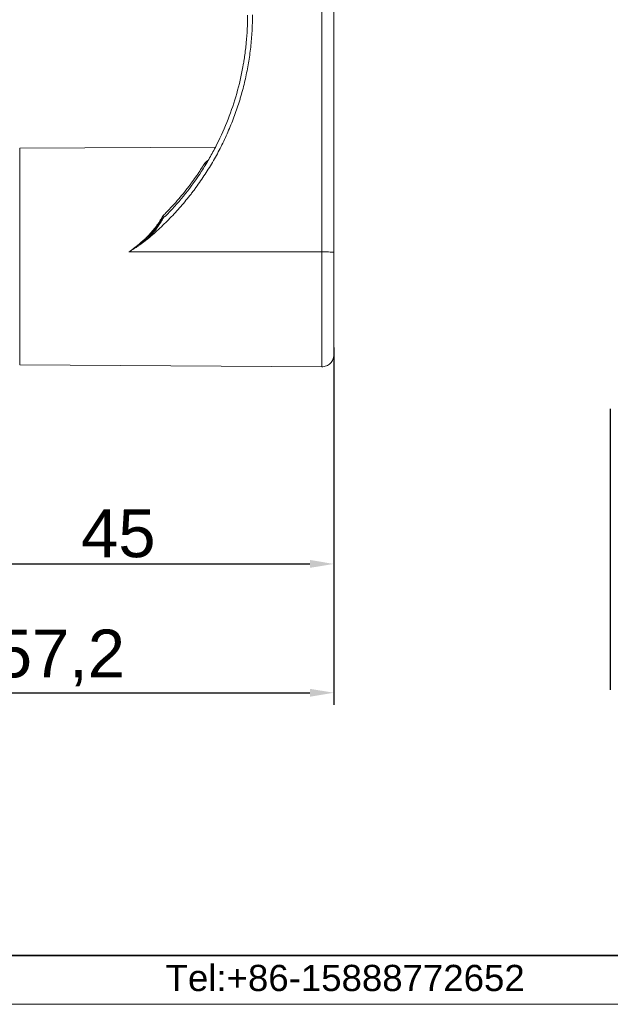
# Model space of a CAD drawing. Header units: millimetres. Extents: x 1684 to 2229, y 1543 to 1917.
# Tile 11 of 16: x 2004 to 2066, y 1543 to 1646. Entities that reach past the tile are written whole.
import ezdxf

# ---------------------------------------------------------------- set-up
doc = ezdxf.new("R2010")
doc.units = ezdxf.units.MM
doc.layers.add('1', color=7, linetype='Continuous', true_color=0xffffff)
doc.layers.add('粗实线层', color=7, linetype='Continuous', lineweight=35)
doc.layers.add('细实线层', color=3, linetype='Continuous', lineweight=18)
doc.styles.get("Standard").update_dxf_attribs({"font": 'arial.ttf'})
doc.styles.add('TEXTSTYLE_3', font='arial.ttf')
doc.dimstyles.new('ISO-25', dxfattribs={"dimtxt": 5, "dimasz": 2.5, "dimexe": 1.25, "dimexo": 0.625, "dimtad": 1, "dimtxsty": 'Standard', "dimcen": 2.5, "dimadec": 0, "dimazin": 0, "dimtfac": 1, "dimtmove": 0, "dimatfit": 3, "dimfxl": 1, "dimarcsym": 0})

# ---------------------------------------------------------------- blocks, each defined once
blk = doc.blocks.new('*D83')
at = {"layer": 'Defpoints', "color": 0, "transparency": 16777216}
for p in [(2036.84, 1611.92), (1991.84, 1603.28), (2036.84, 1588.68)]:
    blk.add_point(p, dxfattribs=at)
at = {"layer": '细实线层', "color": 0, "lineweight": -2, "transparency": 16777216}
for p, q in [((2036.84, 1611.3), (2036.84, 1587.43)), ((1991.84, 1602.66), (1991.84, 1587.43)), ((1994.34, 1588.68), (2034.34, 1588.68))]:
    blk.add_line(p, q, dxfattribs=at)
at = {"layer": '细实线层', "color": 0, "transparency": 16777216}
for points in [[(1994.34, 1589.1), (1994.34, 1588.27), (1991.84, 1588.68)], [(2034.34, 1589.1), (2034.34, 1588.27), (2036.84, 1588.68)]]:
    blk.add_solid(points, dxfattribs=at)
at = {"layer": '细实线层', "color": 0, "transparency": 16777216, "insert": (2014.34, 1591.85), "char_height": 5, "attachment_point": 5}
blk.add_mtext('45', dxfattribs=at)
blk = doc.blocks.new('*D86')
at = {"layer": 'Defpoints', "color": 0, "transparency": 16777216}
for p in [(2036.84, 1610.92), (1979.64, 1596.28), (2036.84, 1575.23)]:
    blk.add_point(p, dxfattribs=at)
at = {"layer": '细实线层', "color": 0, "lineweight": -2, "transparency": 16777216}
for p, q in [((2036.84, 1610.29), (2036.84, 1573.98)), ((1979.64, 1595.65), (1979.64, 1573.98)), ((1982.14, 1575.23), (2034.34, 1575.23))]:
    blk.add_line(p, q, dxfattribs=at)
at = {"layer": '细实线层', "color": 0, "transparency": 16777216}
for points in [[(1982.14, 1575.64), (1982.14, 1574.81), (1979.64, 1575.23)], [(2034.34, 1575.64), (2034.34, 1574.81), (2036.84, 1575.23)]]:
    blk.add_solid(points, dxfattribs=at)
at = {"layer": '细实线层', "color": 0, "transparency": 16777216, "insert": (2008.24, 1578.86), "char_height": 5, "attachment_point": 5}
blk.add_mtext('57,2', dxfattribs=at)

msp = doc.modelspace()

# ---------------------------------------------------------------- linework, layer by layer
at = {"color": 0, "linetype": 'Continuous'}
msp.add_line((2065.72, 1604.888), (2065.72, 1575.53), dxfattribs=at)
at = {"layer": '1', "color": 7, "linetype": 'Continuous', "lineweight": 13}
for p, q in [((2035.583, 1729.827), (2035.583, 1621.271)), ((2036.841, 1621.218), (2036.841, 1729.776)), ((2004.039, 1620.776), (2004.039, 1632.092)), ((2004.039, 1609.459), (2004.039, 1620.776)), ((2015.44, 1621.268), (2035.583, 1621.271)), ((2035.583, 1609.266), (2035.583, 1621.271)), ((2036.841, 1610.515), (2036.841, 1621.218))]:
    msp.add_line(p, q, dxfattribs=at)
at = {"layer": '1', "color": 7, "linetype": 'Continuous', "lineweight": 18}
for p, q in [((2036.841, 1621.217), (2036.841, 1729.776)), ((2024.468, 1632.217), (2004.039, 1632.092)), ((2004.039, 1609.459), (2035.583, 1609.266))]:
    msp.add_line(p, q, dxfattribs=at)
at = {"layer": '1', "color": 7, "linetype": 'Continuous', "lineweight": 13}
msp.add_ellipse((2035.591, 1621.217), major_axis=(-1.25, 0), ratio=0.0430803, start_param=3.1415927, end_param=4.7184976, dxfattribs=at)
at = {"layer": '1', "color": 7, "linetype": 'Continuous', "lineweight": 18}
for points, knots in [([(2028.349, 1646.011), (2028.349, 1645.447), (2028.318, 1644.324), (2028.178, 1642.654), (2027.948, 1640.997), (2027.626, 1639.353), (2027.351, 1638.267), (2027.16, 1637.59), (2027.12, 1637.455), (2027.04, 1637.185), (2026.999, 1637.05), (2026.873, 1636.647), (2026.785, 1636.38), (2026.511, 1635.585), (2026.119, 1634.538), (2025.447, 1633.009), (2024.694, 1631.521), (2023.86, 1630.073), (2023.248, 1629.136), (2022.769, 1628.444), (2022.606, 1628.214), (2022.355, 1627.874), (2022.271, 1627.761), (2022.102, 1627.536), (2021.674, 1626.978), (2020.873, 1626.005), (2019.74, 1624.773), (2018.543, 1623.607), (2017.702, 1622.872), (2017.27, 1622.516)], [0, 0, 0, 0, 0.0625, 0.125, 0.1875, 0.25, 0.3125, 0.3125, 0.328125, 0.328125, 0.34375, 0.34375, 0.375, 0.375, 0.4375, 0.5, 0.5625, 0.625, 0.6875, 0.6875, 0.71875, 0.71875, 0.734375, 0.734375, 0.75, 0.8125, 0.875, 0.9375, 1, 1, 1, 1]), ([(2019.483, 1625.214), (2020.148, 1625.907), (2020.775, 1626.627), (2021.958, 1628.122), (2022.514, 1628.897), (2023.292, 1630.1), (2023.542, 1630.509), (2023.904, 1631.131), (2024.022, 1631.341), (2024.254, 1631.763), (2024.367, 1631.975), (2024.919, 1633.04), (2025.317, 1633.908), (2026.027, 1635.672), (2026.339, 1636.568), (2026.878, 1638.391), (2027.105, 1639.318), (2027.334, 1640.494), (2027.377, 1640.731), (2027.437, 1641.086), (2027.457, 1641.205), (2027.494, 1641.443), (2027.584, 1642.038), (2027.656, 1642.634), (2027.794, 1644.067), (2027.841, 1645.026), (2027.841, 1645.989)], [0, 0, 0, 0, 0.125, 0.125, 0.25, 0.25, 0.3125, 0.3125, 0.34375, 0.34375, 0.375, 0.375, 0.5, 0.5, 0.625, 0.625, 0.75, 0.75, 0.78125, 0.78125, 0.796875, 0.796875, 0.8125, 0.875, 0.875, 1, 1, 1, 1]), ([(2018.951, 1624.985), (2018.957, 1624.982), (2018.963, 1624.978), (2018.975, 1624.971), (2018.981, 1624.967), (2018.999, 1624.957), (2019.011, 1624.951), (2019.046, 1624.934), (2019.067, 1624.925), (2019.088, 1624.918)], [0, 0, 0, 0, 0.125, 0.125, 0.25, 0.25, 0.5, 0.5, 1, 1, 1, 1]), ([(2019.483, 1625.214), (2019.453, 1625.183), (2019.423, 1625.153), (2019.361, 1625.093), (2019.33, 1625.064), (2019.281, 1625.022), (2019.264, 1625.009), (2019.231, 1624.983), (2019.213, 1624.97), (2019.187, 1624.952), (2019.178, 1624.947), (2019.16, 1624.936), (2019.151, 1624.931), (2019.137, 1624.925), (2019.132, 1624.923), (2019.123, 1624.92), (2019.118, 1624.919), (2019.109, 1624.917), (2019.105, 1624.916), (2019.096, 1624.916), (2019.092, 1624.917), (2019.088, 1624.918)], [0, 0, 0, 0, 0.25, 0.25, 0.5, 0.5, 0.625, 0.625, 0.75, 0.75, 0.8125, 0.8125, 0.875, 0.875, 0.90625, 0.90625, 0.9375, 0.9375, 0.96875, 0.96875, 1, 1, 1, 1])]:
    msp.add_open_spline(points, degree=3, knots=knots, dxfattribs=at)
at = {"layer": '1', "color": 7, "linetype": 'Continuous', "lineweight": 13}
for points, knots in [([(2018.951, 1624.985), (2019.073, 1625.105), (2019.193, 1625.226), (2019.371, 1625.407), (2019.43, 1625.468), (2019.547, 1625.59), (2019.837, 1625.893), (2020.115, 1626.197), (2020.544, 1626.681), (2020.751, 1626.923), (2021.15, 1627.405), (2021.342, 1627.644), (2021.572, 1627.941), (2021.618, 1628), (2021.685, 1628.089), (2021.708, 1628.118), (2021.753, 1628.177), (2021.863, 1628.324), (2021.97, 1628.468), (2022.219, 1628.809), (2022.375, 1629.031), (2022.669, 1629.459), (2022.807, 1629.666), (2023.066, 1630.063), (2023.186, 1630.254), (2023.298, 1630.435)], [0, 0, 0, 0, 0.0625, 0.0625, 0.09375, 0.09375, 0.125, 0.25, 0.25, 0.375, 0.375, 0.5, 0.5, 0.53125, 0.53125, 0.546875, 0.546875, 0.5625, 0.625, 0.625, 0.75, 0.75, 0.875, 0.875, 1, 1, 1, 1]), ([(2023.298, 1630.435), (2023.325, 1630.48), (2023.357, 1630.522), (2023.428, 1630.603), (2023.467, 1630.642), (2023.553, 1630.717), (2023.6, 1630.752), (2023.668, 1630.799), (2023.687, 1630.812), (2023.706, 1630.824)], [0, 0, 0, 0, 0.2967909, 0.2967909, 0.5935819, 0.5935819, 0.8903728, 0.8903728, 1, 1, 1, 1]), ([(2023.298, 1630.435), (2023.324, 1630.431), (2023.351, 1630.43), (2023.402, 1630.434), (2023.426, 1630.44), (2023.471, 1630.457), (2023.492, 1630.469), (2023.527, 1630.498), (2023.542, 1630.515), (2023.553, 1630.534)], [0, 0, 0, 0, 0.25, 0.25, 0.5, 0.5, 0.75, 0.75, 1, 1, 1, 1]), ([(2015.44, 1621.268), (2015.62, 1621.392), (2015.798, 1621.52), (2016.059, 1621.718), (2016.146, 1621.785), (2016.317, 1621.92), (2016.402, 1621.989), (2016.654, 1622.198), (2016.818, 1622.341), (2017.058, 1622.562), (2017.137, 1622.637), (2017.293, 1622.788), (2017.37, 1622.865), (2017.596, 1623.098), (2017.742, 1623.256), (2018.021, 1623.581), (2018.154, 1623.747), (2018.407, 1624.088), (2018.527, 1624.262), (2018.696, 1624.53), (2018.75, 1624.62), (2018.854, 1624.802), (2018.903, 1624.893), (2018.951, 1624.985)], [0, 0, 0, 0, 0.125, 0.125, 0.1875, 0.1875, 0.25, 0.25, 0.375, 0.375, 0.4375, 0.4375, 0.5, 0.5, 0.625, 0.625, 0.75, 0.75, 0.875, 0.875, 0.9375, 0.9375, 1, 1, 1, 1]), ([(2016.581, 1621.992), (2016.801, 1622.178), (2017.014, 1622.371), (2017.608, 1622.946), (2017.967, 1623.345), (2018.575, 1624.151), (2018.823, 1624.541), (2019.027, 1624.943)], [0, 0, 0, 0, 0.2191476, 0.2191476, 0.6333996, 0.6333996, 1, 1, 1, 1]), ([(2019.088, 1624.918), (2019.033, 1624.808), (2018.974, 1624.7), (2018.882, 1624.538), (2018.85, 1624.484), (2018.786, 1624.378), (2018.753, 1624.325), (2018.585, 1624.061), (2018.44, 1623.856), (2018.134, 1623.456), (2017.972, 1623.262), (2017.718, 1622.977), (2017.631, 1622.883), (2017.498, 1622.744), (2017.453, 1622.698), (2017.362, 1622.606), (2017.316, 1622.561), (2017.27, 1622.516)], [0, 0, 0, 0, 0.125, 0.125, 0.1875, 0.1875, 0.25, 0.25, 0.5, 0.5, 0.75, 0.75, 0.875, 0.875, 0.9375, 0.9375, 1, 1, 1, 1])]:
    msp.add_open_spline(points, degree=3, knots=knots, dxfattribs=at)
at = {"layer": '1', "color": 7, "linetype": 'Continuous', "lineweight": 18}
for points, degree in [([(2017.27, 1622.516), (2016.508, 1621.887), (2015.441, 1621.267)], 2), ([(2035.583, 1609.266), (2035.755, 1609.267), (2036.072, 1609.328), (2036.496, 1609.606), (2036.776, 1610.027), (2036.838, 1610.344), (2036.841, 1610.516)], 3)]:
    msp.add_open_spline(points, degree=degree, dxfattribs=at)
msp.add_rational_spline([(2036.841, 1610.521), (2036.841, 1610.706), (2036.841, 1615.153), (2036.841, 1621.217)], [1, 0.801757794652, 0.801757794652, 1], degree=3, dxfattribs=at)
at = {"layer": '粗实线层'}
msp.add_line((2221.789, 1547.776), (1708.353, 1547.776), dxfattribs=at)
at = {"layer": '细实线层'}
msp.add_line((2228.642, 1542.691), (1683.92, 1542.691), dxfattribs=at)

# ---------------------------------------------------------------- texts
at = {"style": 'TEXTSTYLE_3'}
msp.add_text('Tel:+86-15888772652', height=2.73585, dxfattribs=at).set_placement((2019.276, 1544.075))

# ---------------------------------------------------------------- dimensions: what is measured, and where the dimension line sits
at = {"layer": '细实线层', "color": 3}
for base, p1, p2, picture, middle in [((2036.841, 1588.683), (1991.841, 1603.284), (2036.841, 1611.925), '*D83', (2014.341, 1591.851)), ((2036.841, 1575.225), (1979.641, 1596.276), (2036.841, 1610.917), '*D86', (2008.241, 1578.855))]:
    dim = msp.add_linear_dim(base=base, p1=p1, p2=p2, dimstyle='ISO-25', dxfattribs=at)
    dim.commit()
    dim.dimension.update_dxf_attribs({"geometry": picture, "text_midpoint": middle})

doc.saveas('drawing.dxf')
